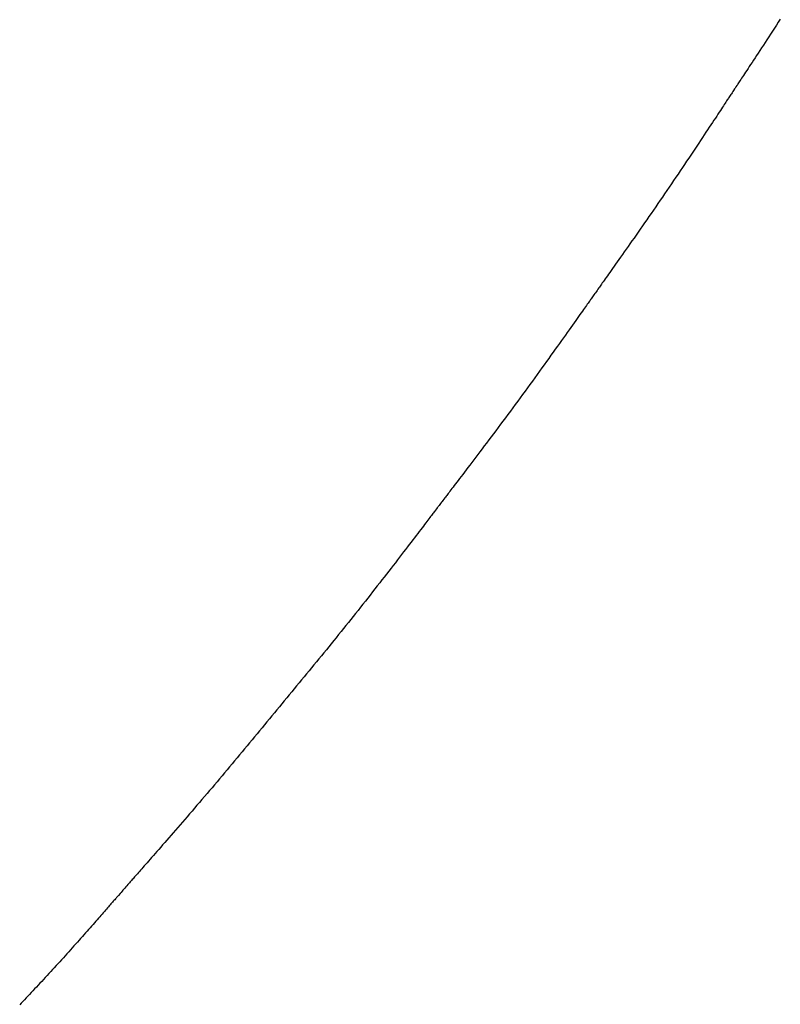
# Model space of a CAD drawing. Header units: millimetres. Extents: x -4577 to 1032787, y -66234 to 201209.
# Tile 99 of 256: x 3766.576 to 3767.475, y -8938.215 to -8937.051. Entities that reach past the tile are written whole.
import ezdxf

# ---------------------------------------------------------------- set-up
doc = ezdxf.new("R2010")
doc.units = ezdxf.units.MM
doc.linetypes.add('510_5_2OG_ELT_1004$0$11-07-22_DS_2OG$0$AUSGEZOGEN', pattern=[0])
doc.layers.add('510_5_2OG_ELT_1004$0$11-07-22_DS_2OG$0$EBENE_1', color=8, linetype='510_5_2OG_ELT_1004$0$11-07-22_DS_2OG$0$AUSGEZOGEN')

# ---------------------------------------------------------------- blocks, each defined once
blk = doc.blocks.new('510_5_2OG_ELT_1004')
at = {"layer": '510_5_2OG_ELT_1004$0$11-07-22_DS_2OG$0$EBENE_1'}
blk.add_lwpolyline([(3767.4747, -8937.0003), (3767.4724, -8937.0039), (3767.4701, -8937.0075), (3767.4678, -8937.011), (3767.4655, -8937.0145), (3767.4633, -8937.0179), (3767.4611, -8937.0213), (3767.4589, -8937.0246), (3767.4568, -8937.0279), (3767.4547, -8937.0311), (3767.4526, -8937.0342), (3767.4506, -8937.0373), (3767.4487, -8937.0403), (3767.4468, -8937.0432), (3767.4449, -8937.046), (3767.4431, -8937.0487), (3767.4414, -8937.0513), (3767.4397, -8937.0539), (3767.4381, -8937.0563), (3767.4366, -8937.0586), (3767.4351, -8937.0608), (3767.4338, -8937.0629), (3767.4325, -8937.0649), (3767.4312, -8937.0668), (3767.4301, -8937.0685), (3767.429, -8937.0701), (3767.428, -8937.0716), (3767.4271, -8937.0731), (3767.4262, -8937.0744), (3767.4254, -8937.0756), (3767.4247, -8937.0767), (3767.424, -8937.0777), (3767.4234, -8937.0787), (3767.4223, -8937.0804), (3767.4214, -8937.0817), (3767.4206, -8937.0828), (3767.4196, -8937.0844), (3767.4187, -8937.0858), (3767.4178, -8937.0872), (3767.4169, -8937.0884), (3767.4163, -8937.0893), (3767.4156, -8937.0905), (3767.4141, -8937.0928), (3767.4135, -8937.0937), (3767.4128, -8937.0947), (3767.4121, -8937.0957), (3767.4113, -8937.0969), (3767.4105, -8937.0982), (3767.4096, -8937.0996), (3767.4086, -8937.1011), (3767.4076, -8937.1026), (3767.4064, -8937.1044), (3767.4052, -8937.1062), (3767.4039, -8937.1081), (3767.4026, -8937.1102), (3767.4011, -8937.1124), (3767.3996, -8937.1148), (3767.398, -8937.1172), (3767.3963, -8937.1197), (3767.3945, -8937.1224), (3767.3927, -8937.1252), (3767.3908, -8937.128), (3767.3889, -8937.131), (3767.3869, -8937.134), (3767.3848, -8937.1371), (3767.3827, -8937.1403), (3767.3805, -8937.1436), (3767.3783, -8937.1469), (3767.376, -8937.1503), (3767.3737, -8937.1538), (3767.3713, -8937.1574), (3767.3689, -8937.161), (3767.3665, -8937.1646), (3767.364, -8937.1683), (3767.3615, -8937.172), (3767.359, -8937.1758), (3767.3565, -8937.1796), (3767.3539, -8937.1834), (3767.3513, -8937.1872), (3767.3487, -8937.1911), (3767.346, -8937.195), (3767.3434, -8937.1988), (3767.3408, -8937.2027), (3767.3381, -8937.2066), (3767.3354, -8937.2105), (3767.3328, -8937.2144), (3767.3301, -8937.2183), (3767.3275, -8937.2221), (3767.3248, -8937.226), (3767.3222, -8937.2298), (3767.3195, -8937.2336), (3767.3169, -8937.2373), (3767.3144, -8937.2411), (3767.3118, -8937.2447), (3767.3093, -8937.2484), (3767.3068, -8937.252), (3767.3043, -8937.2555), (3767.3019, -8937.259), (3767.2995, -8937.2624), (3767.2971, -8937.2658), (3767.2948, -8937.2691), (3767.2925, -8937.2723), (3767.2903, -8937.2754), (3767.2882, -8937.2785), (3767.2861, -8937.2815), (3767.2841, -8937.2843), (3767.2821, -8937.2871), (3767.2802, -8937.2898), (3767.2784, -8937.2924), (3767.2766, -8937.2949), (3767.2749, -8937.2973), (3767.2733, -8937.2996), (3767.2718, -8937.3017), (3767.2704, -8937.3038), (3767.269, -8937.3057), (3767.2677, -8937.3074), (3767.2666, -8937.3091), (3767.2655, -8937.3107), (3767.2644, -8937.3121), (3767.2635, -8937.3135), (3767.2626, -8937.3147), (3767.2618, -8937.3158), (3767.2611, -8937.3169), (3767.2604, -8937.3179), (3767.2592, -8937.3195), (3767.2582, -8937.3209), (3767.2574, -8937.322), (3767.2563, -8937.3236), (3767.2557, -8937.3245), (3767.2545, -8937.3262), (3767.2536, -8937.3274), (3767.253, -8937.3283), (3767.2522, -8937.3295), (3767.2511, -8937.3309), (3767.2505, -8937.3318), (3767.2499, -8937.3327), (3767.2492, -8937.3337), (3767.2484, -8937.3348), (3767.2476, -8937.336), (3767.2467, -8937.3373), (3767.2457, -8937.3387), (3767.2446, -8937.3402), (3767.2435, -8937.3418), (3767.2422, -8937.3435), (3767.2409, -8937.3454), (3767.2395, -8937.3474), (3767.238, -8937.3495), (3767.2364, -8937.3517), (3767.2347, -8937.3541), (3767.233, -8937.3566), (3767.2311, -8937.3592), (3767.2292, -8937.3619), (3767.2272, -8937.3647), (3767.2252, -8937.3676), (3767.223, -8937.3706), (3767.2208, -8937.3737), (3767.2186, -8937.3769), (3767.2162, -8937.3802), (3767.2139, -8937.3835), (3767.2114, -8937.3869), (3767.2089, -8937.3904), (3767.2064, -8937.394), (3767.2038, -8937.3976), (3767.2012, -8937.4012), (3767.1985, -8937.4049), (3767.1958, -8937.4087), (3767.1931, -8937.4125), (3767.1903, -8937.4163), (3767.1875, -8937.4202), (3767.1847, -8937.4241), (3767.1819, -8937.428), (3767.179, -8937.432), (3767.1761, -8937.4359), (3767.1732, -8937.4399), (3767.1703, -8937.4438), (3767.1674, -8937.4478), (3767.1645, -8937.4518), (3767.1616, -8937.4557), (3767.1587, -8937.4597), (3767.1558, -8937.4636), (3767.1529, -8937.4675), (3767.15, -8937.4714), (3767.1471, -8937.4753), (3767.1442, -8937.4791), (3767.1414, -8937.4829), (3767.1386, -8937.4867), (3767.1358, -8937.4904), (3767.133, -8937.4941), (3767.1303, -8937.4977), (3767.1276, -8937.5013), (3767.125, -8937.5048), (3767.1224, -8937.5082), (3767.1199, -8937.5116), (3767.1174, -8937.5149), (3767.1149, -8937.5181), (3767.1125, -8937.5213), (3767.1102, -8937.5244), (3767.1079, -8937.5273), (3767.1057, -8937.5302), (3767.1036, -8937.533), (3767.1015, -8937.5358), (3767.0996, -8937.5384), (3767.0977, -8937.5409), (3767.0959, -8937.5432), (3767.0941, -8937.5455), (3767.0925, -8937.5477), (3767.0909, -8937.5497), (3767.0895, -8937.5516), (3767.0881, -8937.5534), (3767.0868, -8937.5551), (3767.0856, -8937.5567), (3767.0844, -8937.5582), (3767.0834, -8937.5596), (3767.0824, -8937.5609), (3767.0815, -8937.5621), (3767.0806, -8937.5633), (3767.0798, -8937.5643), (3767.0791, -8937.5653), (3767.0784, -8937.5662), (3767.0772, -8937.5678), (3767.0762, -8937.5691), (3767.0753, -8937.5703), (3767.0746, -8937.5712), (3767.0734, -8937.5727), (3767.0725, -8937.5739), (3767.0716, -8937.575), (3767.0706, -8937.5764), (3767.07, -8937.5772), (3767.0693, -8937.5781), (3767.0685, -8937.5792), (3767.0675, -8937.5805), (3767.0664, -8937.582), (3767.0657, -8937.5828), (3767.065, -8937.5838), (3767.0643, -8937.5848), (3767.0634, -8937.5858), (3767.0626, -8937.587), (3767.0616, -8937.5882), (3767.0606, -8937.5895), (3767.0596, -8937.5909), (3767.0584, -8937.5924), (3767.0572, -8937.594), (3767.0559, -8937.5957), (3767.0545, -8937.5975), (3767.0531, -8937.5994), (3767.0515, -8937.6015), (3767.0499, -8937.6036), (3767.0482, -8937.6058), (3767.0464, -8937.6082), (3767.0446, -8937.6106), (3767.0426, -8937.6132), (3767.0406, -8937.6158), (3767.0386, -8937.6185), (3767.0364, -8937.6213), (3767.0342, -8937.6241), (3767.032, -8937.6271), (3767.0297, -8937.6301), (3767.0273, -8937.6332), (3767.0249, -8937.6363), (3767.0224, -8937.6395), (3767.0199, -8937.6428), (3767.0174, -8937.6461), (3767.0148, -8937.6494), (3767.0122, -8937.6528), (3767.0095, -8937.6562), (3767.0068, -8937.6597), (3767.0041, -8937.6632), (3767.0014, -8937.6667), (3766.9986, -8937.6703), (3766.9958, -8937.6738), (3766.993, -8937.6774), (3766.9902, -8937.681), (3766.9873, -8937.6846), (3766.9845, -8937.6882), (3766.9816, -8937.6919), (3766.9788, -8937.6955), (3766.9759, -8937.6991), (3766.973, -8937.7027), (3766.9702, -8937.7063), (3766.9673, -8937.7099), (3766.9644, -8937.7134), (3766.9615, -8937.717), (3766.9586, -8937.7206), (3766.9558, -8937.7242), (3766.9529, -8937.7278), (3766.95, -8937.7314), (3766.9471, -8937.7349), (3766.9442, -8937.7385), (3766.9413, -8937.7421), (3766.9384, -8937.7456), (3766.9354, -8937.7492), (3766.9325, -8937.7528), (3766.9296, -8937.7563), (3766.9267, -8937.7599), (3766.9238, -8937.7635), (3766.9209, -8937.767), (3766.918, -8937.7706), (3766.915, -8937.7741), (3766.9121, -8937.7777), (3766.9092, -8937.7813), (3766.9063, -8937.7848), (3766.9033, -8937.7884), (3766.9004, -8937.7919), (3766.8975, -8937.7955), (3766.8946, -8937.799), (3766.8916, -8937.8026), (3766.8887, -8937.8061), (3766.8858, -8937.8097), (3766.8829, -8937.8132), (3766.8799, -8937.8168), (3766.877, -8937.8204), (3766.8741, -8937.8239), (3766.8712, -8937.8275), (3766.8682, -8937.831), (3766.8653, -8937.8346), (3766.8624, -8937.8381), (3766.8594, -8937.8417), (3766.8565, -8937.8452), (3766.8536, -8937.8487), (3766.8506, -8937.8523), (3766.8477, -8937.8558), (3766.8448, -8937.8594), (3766.8418, -8937.8629), (3766.8389, -8937.8665), (3766.8359, -8937.87), (3766.833, -8937.8735), (3766.83, -8937.8771), (3766.8271, -8937.8806), (3766.8241, -8937.8841), (3766.8211, -8937.8876), (3766.8182, -8937.8912), (3766.8152, -8937.8947), (3766.8122, -8937.8982), (3766.8093, -8937.9017), (3766.8063, -8937.9052), (3766.8033, -8937.9087), (3766.8003, -8937.9122), (3766.7974, -8937.9157), (3766.7944, -8937.9192), (3766.7914, -8937.9227), (3766.7885, -8937.9261), (3766.7855, -8937.9295), (3766.7826, -8937.9329), (3766.7797, -8937.9363), (3766.7768, -8937.9397), (3766.774, -8937.943), (3766.7711, -8937.9462), (3766.7683, -8937.9495), (3766.7656, -8937.9527), (3766.7628, -8937.9558), (3766.7602, -8937.9589), (3766.7575, -8937.9619), (3766.7549, -8937.9649), (3766.7524, -8937.9679), (3766.7499, -8937.9707), (3766.7474, -8937.9736), (3766.745, -8937.9763), (3766.7427, -8937.979), (3766.7404, -8937.9816), (3766.7382, -8937.9841), (3766.7361, -8937.9865), (3766.734, -8937.9889), (3766.732, -8937.9912), (3766.7301, -8937.9934), (3766.7283, -8937.9954), (3766.7265, -8937.9975), (3766.7248, -8937.9994), (3766.7232, -8938.0012), (3766.7217, -8938.0029), (3766.7203, -8938.0046), (3766.7189, -8938.0062), (3766.7176, -8938.0077), (3766.7163, -8938.0091), (3766.7151, -8938.0105), (3766.714, -8938.0118), (3766.7129, -8938.013), (3766.7119, -8938.0142), (3766.7109, -8938.0153), (3766.71, -8938.0163), (3766.7091, -8938.0174), (3766.7083, -8938.0183), (3766.7074, -8938.0192), (3766.7067, -8938.0201), (3766.7059, -8938.021), (3766.7052, -8938.0218), (3766.7039, -8938.0233), (3766.7026, -8938.0247), (3766.7015, -8938.0261), (3766.7003, -8938.0274), (3766.6992, -8938.0287), (3766.6981, -8938.0299), (3766.697, -8938.0312), (3766.6958, -8938.0325), (3766.6946, -8938.0339), (3766.6927, -8938.0361), (3766.692, -8938.0368), (3766.6914, -8938.0376), (3766.6906, -8938.0384), (3766.6899, -8938.0393), (3766.6891, -8938.0402), (3766.6884, -8938.0411), (3766.6875, -8938.042), (3766.6867, -8938.043), (3766.6858, -8938.044), (3766.6849, -8938.045), (3766.6839, -8938.0461), (3766.683, -8938.0472), (3766.6819, -8938.0484), (3766.6809, -8938.0496), (3766.6797, -8938.0509), (3766.6786, -8938.0522), (3766.6774, -8938.0536), (3766.6761, -8938.055), (3766.6748, -8938.0565), (3766.6735, -8938.0581), (3766.6721, -8938.0597), (3766.6706, -8938.0613), (3766.6691, -8938.063), (3766.6676, -8938.0648), (3766.666, -8938.0666), (3766.6644, -8938.0684), (3766.6627, -8938.0703), (3766.661, -8938.0723), (3766.6593, -8938.0743), (3766.6575, -8938.0763), (3766.6557, -8938.0783), (3766.6538, -8938.0804), (3766.652, -8938.0825), (3766.6501, -8938.0847), (3766.6481, -8938.0869), (3766.6462, -8938.0891), (3766.6442, -8938.0913), (3766.6422, -8938.0935), (3766.6402, -8938.0958), (3766.6381, -8938.0981), (3766.6361, -8938.1004), (3766.634, -8938.1027), (3766.6319, -8938.105), (3766.6298, -8938.1074), (3766.6277, -8938.1097), (3766.6256, -8938.1121), (3766.6235, -8938.1144), (3766.6213, -8938.1168), (3766.6192, -8938.1191), (3766.617, -8938.1215), (3766.6149, -8938.1238), (3766.6127, -8938.1261), (3766.6106, -8938.1285), (3766.6084, -8938.1308), (3766.6063, -8938.1331), (3766.6042, -8938.1354), (3766.6021, -8938.1377), (3766.5999, -8938.1399), (3766.5978, -8938.1422), (3766.5958, -8938.1444), (3766.5937, -8938.1466), (3766.5916, -8938.1488), (3766.5896, -8938.151), (3766.5876, -8938.1531), (3766.5856, -8938.1552), (3766.5837, -8938.1573), (3766.5817, -8938.1594), (3766.5798, -8938.1614), (3766.5779, -8938.1634), (3766.5761, -8938.1653)], dxfattribs=at)

msp = doc.modelspace()

# ---------------------------------------------------------------- block references
msp.add_blockref('510_5_2OG_ELT_1004', (0, -0.0503))

doc.saveas('drawing.dxf')
